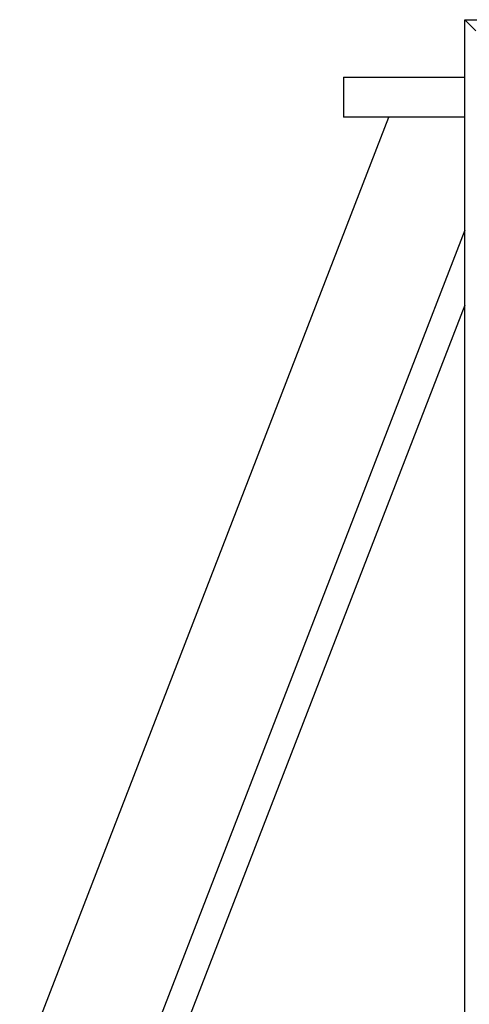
# Model space of a CAD drawing. Header units: inches. Extents: x 0 to 29700, y -16 to 21000.
# Tile 151 of 235: x 7099 to 7212, y 17373 to 17621. Entities that reach past the tile are written whole.
import ezdxf

# ---------------------------------------------------------------- set-up
doc = ezdxf.new("R2010")
doc.units = ezdxf.units.IN
doc.layers.add('1', color=7, linetype='Continuous', true_color=0xffffff)

msp = doc.modelspace()

# ---------------------------------------------------------------- linework, layer by layer
at = {"layer": '1', "color": 2, "linetype": 'Continuous', "lineweight": 25}
for p, q in [((7211.267, 17621.107), (7711.267, 17621.107)), ((7214.067, 17618.307), (7211.267, 17621.107)), ((7211.267, 16821.107), (7211.267, 17621.107)), ((7180.767, 17606.607), (7180.767, 17596.607)), ((7180.767, 17606.607), (7211.268, 17606.607)), ((7099.268, 17356.609), (7192.136, 17596.605)), ((7211.268, 17596.607), (7180.767, 17596.607)), ((7211.267, 17568.102), (7099.267, 17278.665)), ((7211.267, 17549.304), (7105.594, 17276.217))]:
    msp.add_line(p, q, dxfattribs=at)

doc.saveas('drawing.dxf')
